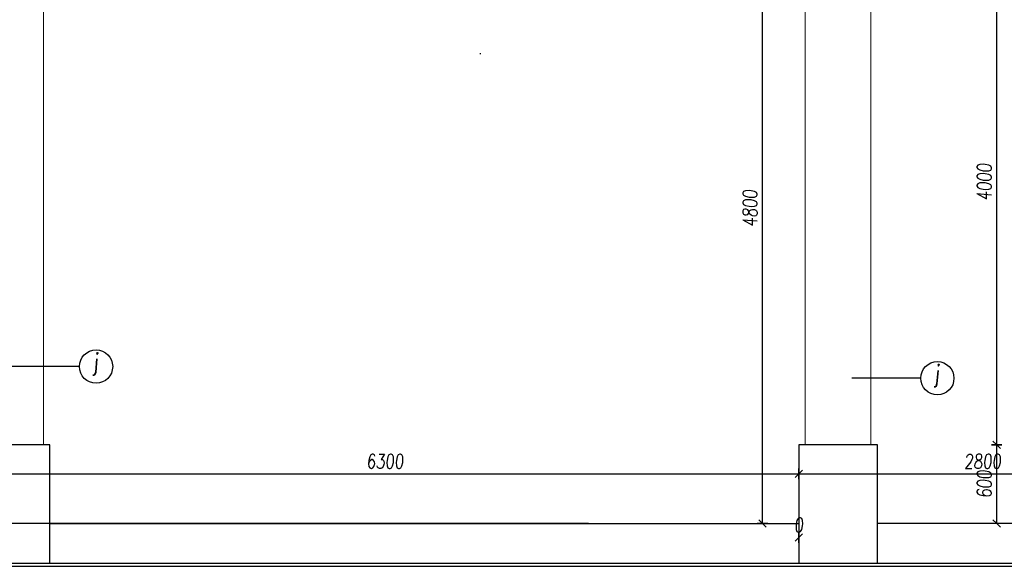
# Model space of a CAD drawing. Header units: millimetres. Extents: x 171 to 266814, y 44 to 350448.
# Tile 15 of 105: x 16277 to 23773, y 9333 to 13495. Entities that reach past the tile are written whole.
import ezdxf

# ---------------------------------------------------------------- set-up
doc = ezdxf.new("R2010")
doc.units = ezdxf.units.MM
doc.header["$LTSCALE"] = 100
doc.linetypes.add('ACAD_ISO12W100', pattern=[22, 12, -3, 0.5, -3, 0.5, -3])
doc.linetypes.add('ČERCHOVANÁ', pattern=[25.4, 12.7, -6.35, 0, -6.35])
for name, color, linetype in [('KOTY 50', 7, 'Continuous'), ('KOTY-DVERE', 8, 'Continuous'), ('OSY', 7, 'Continuous'), ('SLOUPY', 3, 'Continuous'), ('TENKA', 253, 'Continuous'), ('TLUSTA', 2, 'Continuous')]:
    doc.layers.add(name, color=color, linetype=linetype)
doc.layers.add('NAD', color=4, linetype='ACAD_ISO12W100', lineweight=13)
doc.styles.add('CS-ROMANS', font='romans.shx', dxfattribs={"width": 0.75, "oblique": 5})
doc.dimstyles.new('A_KÓTA_50', dxfattribs={"dimtxt": 110, "dimasz": 2, "dimexe": 100, "dimexo": 1500, "dimgap": 40, "dimtad": 1, "dimrnd": 1, "dimdsep": 46, "dimtxsty": 'CS-ROMANS', "dimblk": 'KOT_CARA20', "dimcen": 45, "dimse1": 1, "dimse2": 1, "dimclrd": 256, "dimclre": 256, "dimclrt": 256, "dimadec": 0, "dimazin": 0, "dimtfac": 1, "dimtix": 1, "dimtmove": 2, "dimatfit": 3, "dimldrblk": 'OBLIQUE', "dimfxl": 100, "dimtolj": 1, "dimarcsym": 0})

# ---------------------------------------------------------------- blocks, each defined once
blk = doc.blocks.new('KOT_CARA20')
for p, q in [((0, 0), (-14.1, -14.1)), ((0, 20), (0, -20)), ((0, 0), (14.1, 14.1))]:
    blk.add_line(p, q)
blk = doc.blocks.new('*D88')
at = {"layer": 'Defpoints', "color": 0, "transparency": 16777216}
for p in [(22207.6, 10172.4), (22207.6, 10036.9), (15907.6, 9596)]:
    blk.add_point(p, dxfattribs=at)
at = {"layer": 'KOTY 50', "lineweight": -2, "ltscale": 5, "transparency": 16777216}
blk.add_line((15909.6, 10036.9), (22205.6, 10036.9), dxfattribs=at)
at = {"layer": 'KOTY 50', "lineweight": -2, "transparency": 16777216, "xscale": 2, "yscale": 2, "zscale": 2, "rotation": 180}
blk.add_blockref('KOT_CARA20', (15907.6, 10036.9), dxfattribs=at)
at = {"layer": 'KOTY 50', "lineweight": -2, "transparency": 16777216, "xscale": 2, "yscale": 2, "zscale": 2}
blk.add_blockref('KOT_CARA20', (22207.6, 10036.9), dxfattribs=at)
at = {"layer": 'KOTY 50', "transparency": 16777216, "insert": (19057.6, 10131.9), "char_height": 110, "attachment_point": 5, "style": 'CS-ROMANS'}
blk.add_mtext('\\A1;6300', dxfattribs=at)
blk = doc.blocks.new('_OBLIQUE')
at = {"color": 0, "linetype": 'ByBlock', "ltscale": 15}
blk.add_line((-0.5, -0.5), (0.5, 0.5), dxfattribs=at)
blk = doc.blocks.new('*D89')
at = {"layer": 'Defpoints', "color": 0, "transparency": 16777216}
for p in [(22207.6, 10030.1), (22207.6, 9565.8), (22207.6, 9552.8)]:
    blk.add_point(p, dxfattribs=at)
at = {"layer": 'KOTY 50', "lineweight": -2, "ltscale": 5, "transparency": 16777216}
for p, q in [((22205.6, 9552.8), (22203.6, 9552.8)), ((22207.6, 9552.8), (22207.6, 9552.8)), ((22209.6, 9552.8), (22211.6, 9552.8))]:
    blk.add_line(p, q, dxfattribs=at)
at = {"layer": 'KOTY 50', "lineweight": -2, "transparency": 16777216, "xscale": 2, "yscale": 2, "zscale": 2}
blk.add_blockref('KOT_CARA20', (22207.6, 9552.8), dxfattribs=at)
at = {"layer": 'KOTY 50', "lineweight": -2, "transparency": 16777216, "xscale": 2, "yscale": 2, "zscale": 2, "rotation": 180}
blk.add_blockref('KOT_CARA20', (22207.6, 9552.8), dxfattribs=at)
at = {"layer": 'KOTY 50', "transparency": 16777216, "insert": (22207.6, 9647.8), "char_height": 110, "attachment_point": 5, "style": 'CS-ROMANS'}
blk.add_mtext('\\A1;0', dxfattribs=at)
blk = doc.blocks.new('*D90')
at = {"layer": 'Defpoints', "color": 0, "transparency": 16777216}
for p in [(25007.6, 10036.9), (25007.6, 9657.9), (22207.6, 9565.8)]:
    blk.add_point(p, dxfattribs=at)
at = {"layer": 'KOTY 50', "lineweight": -2, "ltscale": 5, "transparency": 16777216}
blk.add_line((22209.6, 10036.9), (25005.6, 10036.9), dxfattribs=at)
at = {"layer": 'KOTY 50', "lineweight": -2, "transparency": 16777216, "xscale": 2, "yscale": 2, "zscale": 2, "rotation": 180}
blk.add_blockref('KOT_CARA20', (22207.6, 10036.9), dxfattribs=at)
at = {"layer": 'KOTY 50', "lineweight": -2, "transparency": 16777216, "xscale": 2, "yscale": 2, "zscale": 2}
blk.add_blockref('KOT_CARA20', (25007.6, 10036.9), dxfattribs=at)
at = {"layer": 'KOTY 50', "transparency": 16777216, "insert": (23607.6, 10131.9), "char_height": 110, "attachment_point": 5, "style": 'CS-ROMANS'}
blk.add_mtext('\\A1;2800', dxfattribs=at)
blk = doc.blocks.new('*D321')
at = {"layer": 'Defpoints', "color": 0, "transparency": 16777216}
for p in [(21851.7, 14457.9), (21932.4, 14457.9), (21851.7, 9657.9)]:
    blk.add_point(p, dxfattribs=at)
at = {"layer": 'KOTY 50', "lineweight": -2, "ltscale": 5, "transparency": 16777216}
blk.add_line((21932.4, 9659.9), (21932.4, 14455.9), dxfattribs=at)
at = {"layer": 'KOTY 50', "lineweight": -2, "transparency": 16777216, "xscale": 2, "yscale": 2, "zscale": 2}
for p, rotation in [((21932.4, 14457.9), 90), ((21932.4, 9657.9), 270)]:
    blk.add_blockref('KOT_CARA20', p, dxfattribs=dict(at, rotation=rotation))
at = {"layer": 'KOTY 50', "transparency": 16777216, "insert": (21837.4, 12057.9), "char_height": 110, "attachment_point": 5, "rotation": 90, "style": 'CS-ROMANS'}
blk.add_mtext('\\A1;4800', dxfattribs=at)
blk = doc.blocks.new('*D358')
at = {"layer": 'Defpoints', "color": 0, "transparency": 16777216}
for p in [(22807.6, 10257.9), (23714.6, 10257.9), (23044.5, 9657.9)]:
    blk.add_point(p, dxfattribs=at)
at = {"layer": 'KOTY 50', "lineweight": -2, "ltscale": 5, "transparency": 16777216}
blk.add_line((23714.6, 9659.9), (23714.6, 10255.9), dxfattribs=at)
at = {"layer": 'KOTY 50', "lineweight": -2, "transparency": 16777216, "xscale": 2, "yscale": 2, "zscale": 2}
for p, rotation in [((23714.6, 10257.9), 90), ((23714.6, 9657.9), 270)]:
    blk.add_blockref('KOT_CARA20', p, dxfattribs=dict(at, rotation=rotation))
at = {"layer": 'KOTY 50', "transparency": 16777216, "insert": (23619.6, 9957.9), "char_height": 110, "attachment_point": 5, "rotation": 90, "style": 'CS-ROMANS'}
blk.add_mtext('\\A1;600', dxfattribs=at)
blk = doc.blocks.new('*D359')
at = {"layer": 'Defpoints', "color": 0, "transparency": 16777216}
for p in [(22707.6, 14257.9), (23714.6, 14257.9), (22807.6, 10257.9)]:
    blk.add_point(p, dxfattribs=at)
at = {"layer": 'KOTY 50', "lineweight": -2, "ltscale": 5, "transparency": 16777216}
blk.add_line((23714.6, 10259.9), (23714.6, 14255.9), dxfattribs=at)
at = {"layer": 'KOTY 50', "lineweight": -2, "transparency": 16777216, "xscale": 2, "yscale": 2, "zscale": 2}
for p, rotation in [((23714.6, 14257.9), 90), ((23714.6, 10257.9), 270)]:
    blk.add_blockref('KOT_CARA20', p, dxfattribs=dict(at, rotation=rotation))
at = {"layer": 'KOTY 50', "transparency": 16777216, "insert": (23619.6, 12257.9), "char_height": 110, "attachment_point": 5, "rotation": 90, "style": 'CS-ROMANS'}
blk.add_mtext('\\A1;4000', dxfattribs=at)

msp = doc.modelspace()

# ---------------------------------------------------------------- linework, layer by layer
at = {"layer": 'KOTY-DVERE', "color": 253}
msp.add_line((19785.751, 13232.508), (19785.751, 13240.973), dxfattribs=at)
at = {"layer": 'KOTY-DVERE', "color": 253, "ltscale": 5}
for p, q in [((16731.689, 10853.477), (16207.557, 10853.477)), ((23136.268, 10764.832), (22612.136, 10764.832))]:
    msp.add_line(p, q, dxfattribs=at)
at = {"layer": 'KOTY-DVERE', "color": 253}
for centre in [(16858.245, 10853.477), (23262.824, 10764.832)]:
    msp.add_circle(centre, 126.556, dxfattribs=at)
at = {"layer": 'NAD', "color": 253, "ltscale": 20}
for points in [[(16457.556, 10257.91), (16457.556, 28257.91)], [(22257.556, 10257.91), (22257.556, 28257.91)], [(22757.556, 10257.91), (22757.556, 28257.91)]]:
    msp.add_lwpolyline(points, dxfattribs=at)
at = {"layer": 'OSY', "color": 253, "linetype": 'ČERCHOVANÁ', "ltscale": 25}
msp.add_line((20607.556, 9657.91), (2355.14, 9657.91), dxfattribs=at)
at = {"layer": 'SLOUPY', "color": 253}
for points in [[(15907.556, 10257.91), (15907.556, 9357.91), (16507.556, 9357.91), (16507.556, 10257.91)], [(22207.556, 10257.91), (22207.556, 9357.91), (22807.556, 9357.91), (22807.556, 10257.91)]]:
    msp.add_lwpolyline(points, close=True, dxfattribs=at)
at = {"layer": 'TENKA', "color": 253}
msp.add_lwpolyline([(4222.556, 9332.91), (29057.556, 9332.91)], dxfattribs=at)
at = {"layer": 'TLUSTA', "color": 253}
msp.add_line((25007.556, 9657.91), (22807.556, 9657.91), dxfattribs=at)
at = {"layer": 'TLUSTA', "color": 253, "ltscale": 10}
msp.add_line((22807.556, 9357.91), (25007.556, 9357.91), dxfattribs=at)
at = {"layer": 'TLUSTA', "color": 253}
for points in [[(16507.556, 9657.91), (22207.556, 9657.91)], [(16507.556, 9357.91), (22207.556, 9357.91)]]:
    msp.add_lwpolyline(points, dxfattribs=at)

# ---------------------------------------------------------------- texts
at = {"layer": 'KOTY-DVERE', "color": 253, "char_height": 125, "attachment_point": 5, "style": 'CS-ROMANS'}
for insert in [(16853.043, 10870.378), (23257.622, 10781.733)]:
    msp.add_mtext_dynamic_manual_height_columns('j', width=141.62944, gutter_width=12.5, heights=[0], dxfattribs=dict(at, insert=insert))

# ---------------------------------------------------------------- dimensions: what is measured, and where the dimension line sits
at = {"layer": 'KOTY 50', "color": 253, "ltscale": 5}
for base, p1, p2, picture, middle in [((21932.392, 14457.91), (21851.688, 9657.91), (21851.688, 14457.91), '*D321', (21837.392, 12057.91)), ((23714.602, 14257.91), (22807.556, 10257.91), (22707.556, 14257.91), '*D359', (23619.602, 12257.91)), ((23714.602, 10257.91), (23044.531, 9657.91), (22807.556, 10257.91), '*D358', (23619.602, 9957.91))]:
    dim = msp.add_linear_dim(base=base, p1=p1, p2=p2, angle=90, dimstyle='A_KÓTA_50', dxfattribs=at)
    dim.commit()
    dim.dimension.update_dxf_attribs({"geometry": picture, "text_midpoint": middle})
for base, p1, p2, picture, middle in [((22207.556, 10036.936), (15907.556, 9595.989), (22207.556, 10172.405), '*D88', (19057.556, 10131.936)), ((25007.556, 10036.936), (22207.556, 9565.829), (25007.556, 9657.91), '*D90', (23607.556, 10131.936)), ((22207.556348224, 9552.773373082), (22207.556348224, 10030.13365672), (22207.556348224, 9565.828962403), '*D89', (22207.556348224, 9647.773373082))]:
    dim = msp.add_linear_dim(base=base, p1=p1, p2=p2, dimstyle='A_KÓTA_50', dxfattribs=at)
    dim.commit()
    dim.dimension.update_dxf_attribs({"geometry": picture, "text_midpoint": middle})

doc.saveas('drawing.dxf')
